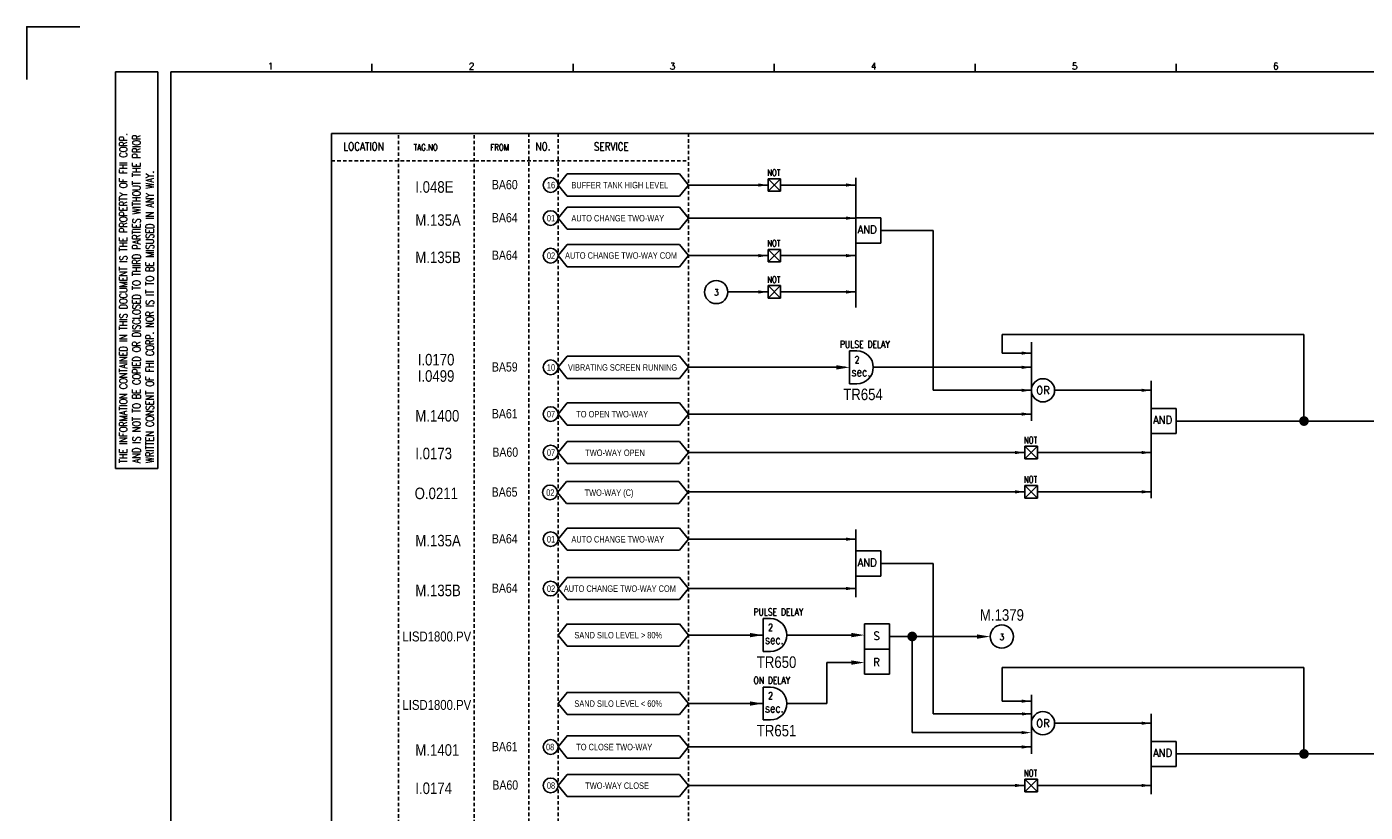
# Model space of a CAD drawing. Extents: x 2939 to 3905, y -130 to 552.
# Tile 2 of 4: x 2939 to 3520, y 211 to 552. Entities that reach past the tile are written whole.
import ezdxf
from ezdxf.enums import TextEntityAlignment as Align

# ---------------------------------------------------------------- set-up
doc = ezdxf.new("R2010")
doc.units = 0
doc.header["$MEASUREMENT"] = 0
doc.linetypes.add('HIDDEN', pattern=[4, 1.5, -1, 1.5])
doc.layers.get('0').update_dxf_attribs({"linetype": 'CONTINUOUS'})
doc.layers.get('Defpoints').update_dxf_attribs({"linetype": 'CONTINUOUS'})
for name, color, linetype in [('CON', 4, 'CONTINUOUS'), ('DCS', 7, 'CONTINUOUS'), ('DIM', 3, 'CONTINUOUS'), ('HID', 2, 'HIDDEN'), ('圖框CON', 4, 'CONTINUOUS'), ('框線', 6, 'CONTINUOUS')]:
    doc.layers.add(name, color=color, linetype=linetype)
doc.styles.add('DAYUKP', font='complex', dxfattribs={"bigfont": 'DAYUKP.SHX'})
doc.styles.add('ROMANS', font='romans', dxfattribs={"width": 0.8})
doc.styles.add('style3', font='ARIALN.TTF')

# ---------------------------------------------------------------- blocks, each defined once
blk = doc.blocks.new('LEADER')
at = {"layer": 'CON'}
blk.add_solid([(0.85, -0.57), (0.85, -1.57), (3.85, -1.07)], dxfattribs=at)
blk = doc.blocks.new('1')
at = {"layer": 'Defpoints'}
blk.add_lwpolyline([(1268.99, 689.33), (1246.02, 689.33), (1246.02, 666.36)], dxfattribs=at)
at = {"layer": '圖框CON'}
for p, q in [((1284.5, 669.81), (1302.87, 669.81)), ((1284.5, 497.52), (1284.5, 669.81)), ((1302.87, 497.52), (1302.87, 669.81)), ((1395.91, 669.85), (1395.91, 673.29)), ((1483.2, 669.85), (1483.2, 673.29)), ((1570.49, 669.85), (1570.49, 673.29)), ((1657.78, 669.85), (1657.78, 673.29)), ((1745.08, 669.85), (1745.08, 673.29)), ((1284.5, 497.52), (1302.87, 497.52))]:
    blk.add_line(p, q, dxfattribs=at)
at = {"layer": '框線'}
for p, q in [((1308.62, 669.81), (1308.62, 26.6)), ((2181.53, 669.81), (1308.62, 669.81))]:
    blk.add_line(p, q, dxfattribs=at)
at = {"style": 'DAYUKP'}
for s, p in [('1', (1350.64, 670.78)), ('2', (1437.93, 670.78)), ('3', (1525.22, 670.78)), ('4', (1612.51, 670.78)), ('5', (1699.8, 670.78)), ('6', (1787.1, 670.78))]:
    blk.add_text(s, height=2.87, dxfattribs=at).set_placement(p)
at = {"layer": 'DIM', "style": 'ROMANS', "width": 0.75}
for s, p in [('THE INFORMATION CONTAINED IN THIS DOCUMENT IS THE PROPERTY OF FHI CORP.', (1287.94, 499.82)), ('AND IS NOT TO BE COPIED OR DISCLOSED TO THIRD PARTIES WITHOUT THE PRIOR', (1293.68, 499.82)), ('WRITTEN CONSENT OF FHI CORP. NOR IS IT TO BE MISUSED IN ANY WAY.', (1299.43, 499.82))]:
    blk.add_text(s, height=3.4457, rotation=90, dxfattribs=at).set_placement(p, align=Align.MIDDLE_LEFT)

msp = doc.modelspace()

# ---------------------------------------------------------------- linework, layer by layer
at = {"layer": 'CON', "color": 6}
for p, q in [((3169.71, 483.67), (3173.61, 488.49)), ((3222.51, 488.49), (3173.61, 488.49)), ((3226.41, 483.67), (3222.51, 488.49)), ((3169.71, 483.67), (3173.61, 478.85)), ((3226.41, 483.67), (3222.51, 478.85)), ((3260.89, 486.4), (3266.35, 480.94)), ((3266.35, 486.4), (3260.89, 480.94)), ((3260.89, 480.94), (3260.89, 486.4)), ((3260.89, 486.4), (3266.35, 486.4)), ((3266.35, 480.94), (3266.35, 486.4)), ((3299, 486.83), (3299, 430.46)), ((3173.61, 478.85), (3222.51, 478.85)), ((3266.35, 480.94), (3260.89, 480.94)), ((3169.71, 469.3), (3173.61, 474.12)), ((3222.51, 474.12), (3173.61, 474.12)), ((3226.41, 469.3), (3222.51, 474.12)), ((3169.71, 469.3), (3173.61, 464.48)), ((3226.41, 469.3), (3222.51, 464.48)), ((3299, 458.4), (3299, 469.36)), ((3309.86, 469.36), (3299, 469.36)), ((3309.86, 458.4), (3309.86, 469.36)), ((3173.61, 464.48), (3222.51, 464.48)), ((3169.71, 453), (3173.61, 457.81)), ((3222.51, 457.81), (3173.61, 457.81)), ((3226.41, 453), (3222.51, 457.81)), ((3260.89, 455.73), (3266.35, 450.27)), ((3266.35, 455.73), (3260.89, 450.27)), ((3260.89, 450.27), (3260.89, 455.73)), ((3260.89, 455.73), (3266.35, 455.73)), ((3266.35, 450.27), (3266.35, 455.73)), ((3309.86, 458.4), (3299, 458.4)), ((3169.71, 453), (3173.61, 448.18)), ((3173.61, 448.18), (3222.51, 448.18)), ((3226.41, 453), (3222.51, 448.18)), ((3266.35, 450.27), (3260.89, 450.27)), ((3260.89, 439.96), (3266.35, 434.5)), ((3266.35, 439.96), (3260.89, 434.5)), ((3260.89, 434.5), (3260.89, 439.96)), ((3260.89, 439.96), (3266.35, 439.96)), ((3266.35, 434.5), (3266.35, 439.96)), ((3266.35, 434.5), (3260.89, 434.5)), ((3375.23, 415.37), (3375.23, 381.25)), ((3169.71, 404.48), (3173.61, 409.3)), ((3222.51, 409.3), (3173.61, 409.3)), ((3226.41, 404.48), (3222.51, 409.3)), ((3296.28, 411.62), (3296.28, 397.34)), ((3296.28, 411.62), (3299.46, 411.62)), ((3169.71, 404.48), (3173.61, 399.66)), ((3226.41, 404.48), (3222.51, 399.66)), ((3173.61, 399.66), (3222.51, 399.66)), ((3296.28, 397.34), (3299.46, 397.34)), ((3427.27, 398.64), (3427.27, 347.71)), ((3169.71, 384.18), (3173.61, 389)), ((3169.71, 384.18), (3173.61, 379.36)), ((3222.51, 389), (3173.61, 389)), ((3226.41, 384.18), (3222.51, 389)), ((3226.41, 384.18), (3222.51, 379.36)), ((3427.27, 375.67), (3427.27, 386.63)), ((3438.13, 386.63), (3427.27, 386.63)), ((3438.13, 375.67), (3438.13, 386.63)), ((3173.61, 379.36), (3222.51, 379.36)), ((3169.71, 367.47), (3173.61, 372.28)), ((3222.51, 372.28), (3173.61, 372.28)), ((3226.41, 367.47), (3222.51, 372.28)), ((3438.13, 375.67), (3427.27, 375.67)), ((3169.71, 367.47), (3173.61, 362.65)), ((3226.41, 367.47), (3222.51, 362.65)), ((3372.36, 364.74), (3372.36, 370.2)), ((3377.82, 370.2), (3372.36, 364.74)), ((3372.36, 370.2), (3377.82, 364.74)), ((3372.36, 370.2), (3377.82, 370.2)), ((3377.82, 364.74), (3377.82, 370.2)), ((3173.61, 362.65), (3222.51, 362.65)), ((3377.82, 364.74), (3372.36, 364.74)), ((3169.42, 350.13), (3173.32, 354.94)), ((3222.22, 354.94), (3173.32, 354.94)), ((3226.12, 350.13), (3222.22, 354.94)), ((3169.42, 350.13), (3173.32, 345.31)), ((3226.12, 350.13), (3222.22, 345.31)), ((3372.39, 347.67), (3372.39, 353.13)), ((3377.85, 353.13), (3372.39, 347.67)), ((3372.39, 353.13), (3377.85, 347.67)), ((3372.39, 353.13), (3377.85, 353.13)), ((3377.85, 347.67), (3377.85, 353.13)), ((3173.32, 345.31), (3222.22, 345.31)), ((3377.85, 347.67), (3372.39, 347.67)), ((3169.71, 329.83), (3173.61, 334.64)), ((3222.51, 334.64), (3173.61, 334.64)), ((3226.41, 329.83), (3222.51, 334.64)), ((3299, 333.97), (3299, 304.58)), ((3169.71, 329.83), (3173.61, 325.01)), ((3226.41, 329.83), (3222.51, 325.01)), ((3173.61, 325.01), (3222.51, 325.01)), ((3299, 313.79), (3299, 324.75)), ((3309.86, 324.75), (3299, 324.75)), ((3309.86, 313.79), (3309.86, 324.75)), ((3169.71, 308.39), (3173.61, 313.21)), ((3169.71, 308.39), (3173.61, 303.58)), ((3222.51, 313.21), (3173.61, 313.21)), ((3226.41, 308.39), (3222.51, 313.21)), ((3226.41, 308.39), (3222.51, 303.58)), ((3309.86, 313.79), (3299, 313.79)), ((3173.61, 303.58), (3222.51, 303.58)), ((3169.71, 288.17), (3173.61, 292.99)), ((3173.49, 292.94), (3222.39, 292.94)), ((3226.41, 288.17), (3222.51, 292.99)), ((3258.73, 295.32), (3258.73, 281.03)), ((3258.73, 295.32), (3261.91, 295.32)), ((3302.79, 282.09), (3302.79, 293.05)), ((3313.65, 293.05), (3302.79, 293.05)), ((3313.65, 282.09), (3313.65, 293.05)), ((3169.71, 288.17), (3173.61, 283.36)), ((3226.41, 288.17), (3222.51, 283.36)), ((3173.61, 283.36), (3222.51, 283.36)), ((3258.73, 281.03), (3261.91, 281.03)), ((3313.65, 282.09), (3302.79, 282.09)), ((3302.83, 271.13), (3302.83, 282.09)), ((3313.69, 271.13), (3313.69, 282.09)), ((3313.69, 271.13), (3302.83, 271.13)), ((3169.71, 258.44), (3173.61, 263.26)), ((3173.49, 263.21), (3222.39, 263.21)), ((3226.41, 258.44), (3222.51, 263.26)), ((3258.73, 265.59), (3258.73, 251.3)), ((3258.73, 265.59), (3261.91, 265.59)), ((3375.23, 262.15), (3375.23, 236.64)), ((3169.71, 258.44), (3173.61, 253.63)), ((3226.41, 258.44), (3222.51, 253.63)), ((3173.61, 253.63), (3222.51, 253.63)), ((3258.73, 251.3), (3261.91, 251.3)), ((3427.27, 254.04), (3427.27, 219.05)), ((3169.71, 239.58), (3173.61, 244.39)), ((3173.49, 244.34), (3222.39, 244.34)), ((3226.41, 239.58), (3222.51, 244.39)), ((3169.71, 239.58), (3173.61, 234.76)), ((3226.41, 239.58), (3222.51, 234.76)), ((3427.27, 231.06), (3427.27, 242.02)), ((3438.13, 242.02), (3427.27, 242.02)), ((3438.13, 231.06), (3438.13, 242.02)), ((3173.61, 234.76), (3222.51, 234.76)), ((3169.71, 222.86), (3173.61, 227.68)), ((3222.51, 227.68), (3173.61, 227.68)), ((3226.41, 222.86), (3222.51, 227.68)), ((3438.13, 231.06), (3427.27, 231.06)), ((3169.71, 222.86), (3173.61, 218.05)), ((3226.41, 222.86), (3222.51, 218.05)), ((3372.36, 225.59), (3377.82, 225.59)), ((3372.36, 225.59), (3377.82, 220.13)), ((3377.82, 225.59), (3372.36, 220.13)), ((3372.36, 220.13), (3372.36, 225.59)), ((3377.82, 220.13), (3377.82, 225.59)), ((3173.61, 218.05), (3222.51, 218.05)), ((3377.82, 220.13), (3372.36, 220.13))]:
    msp.add_line(p, q, dxfattribs=at)
at = {"layer": 'CON'}
for p, q in [((3260.89, 483.67), (3226.41, 483.67)), ((3299, 483.67), (3266.35, 483.67)), ((3299, 469.3), (3226.41, 469.3)), ((3309.86, 463.88), (3332.62, 463.88)), ((3332.62, 463.88), (3332.62, 394.5)), ((3260.89, 453), (3226.41, 453)), ((3299, 453), (3266.35, 453)), ((3260.89, 437.23), (3243.65, 437.23)), ((3299, 437.23), (3266.35, 437.23)), ((3362.56, 418.74), (3493.6, 418.74)), ((3362.56, 418.74), (3362.56, 410.66)), ((3493.6, 418.74), (3493.6, 381.15)), ((3375.23, 410.66), (3362.56, 410.66)), ((3226.41, 404.48), (3294.41, 404.48)), ((3306.6, 404.48), (3374.92, 404.48)), ((3324.92, 404.48), (3324.92, 404.48)), ((3375.23, 394.5), (3332.62, 394.5)), ((3385.31, 394.5), (3427.27, 394.5)), ((3226.41, 384.18), (3375.23, 384.18)), ((3438.13, 381.15), (3671.61, 381.15)), ((3226.41, 367.47), (3372.36, 367.47)), ((3377.82, 367.47), (3427.27, 367.47)), ((3226.43, 350.4), (3372.39, 350.4)), ((3377.85, 350.4), (3427.3, 350.4)), ((3299, 329.83), (3226.41, 329.83)), ((3309.86, 319.27), (3332.62, 319.27)), ((3332.62, 319.27), (3332.62, 253.98)), ((3299, 308.39), (3226.41, 308.39)), ((3226.41, 288.17), (3258.73, 288.17)), ((3269.05, 288.17), (3300.96, 288.17)), ((3313.65, 287.57), (3323.49, 287.57)), ((3323.49, 287.57), (3323.49, 245.82)), ((3323.49, 287.57), (3351.65, 287.57)), ((3286.4, 258.44), (3286.4, 276.25)), ((3297.11, 276.25), (3286.4, 276.25)), ((3362.56, 274.14), (3493.6, 274.14)), ((3362.56, 274.14), (3362.56, 259.48)), ((3493.6, 274.14), (3493.6, 236.54)), ((3226.41, 258.44), (3258.73, 258.44)), ((3269.05, 258.44), (3286.4, 258.44)), ((3375.23, 259.48), (3362.56, 259.48)), ((3375.23, 253.98), (3332.62, 253.98)), ((3370.95, 245.82), (3323.49, 245.82)), ((3385.31, 249.89), (3427.27, 249.89)), ((3226.41, 239.58), (3375.23, 239.58)), ((3438.13, 236.54), (3671.61, 236.54)), ((3226.41, 222.86), (3372.36, 222.86)), ((3377.82, 222.86), (3427.27, 222.86))]:
    msp.add_line(p, q, dxfattribs=at)
msp.add_lwpolyline([(3071.36, 506.06), (3785.36, 506.06), (3785.36, 6.25), (3071.36, 6.25)], close=True, dxfattribs=at)
at = {"layer": 'CON', "const_width": 2.1}
for points in [[(3492.55, 381.15, 1), (3494.65, 381.15, 1)], [(3322.44, 287.57, 1), (3324.54, 287.57, 1)], [(3492.55, 236.54, 1), (3494.65, 236.54, 1)]]:
    msp.add_lwpolyline(points, format="xyb", close=True, dxfattribs=at)
at = {"layer": 'CON'}
for centre in [(3166.5, 483.67), (3166.5, 469.3), (3166.5, 453), (3166.5, 404.48), (3166.5, 384.18), (3166.5, 367.47), (3166.21, 350.13), (3166.5, 329.83), (3166.5, 308.39), (3166.5, 239.58), (3166.5, 222.86)]:
    msp.add_circle(centre, 3.21, dxfattribs=at)
at = {"layer": 'CON', "color": 6}
for centre in [(3238.39, 437.18), (3380.27, 394.5), (3362.39, 287.53), (3380.27, 249.89)]:
    msp.add_circle(centre, 5.04, dxfattribs=at)
for centre in [(3299.46, 404.48), (3261.91, 288.17), (3261.91, 258.44)]:
    msp.add_arc(centre, 7.14, 270, 90, dxfattribs=at)
at = {"layer": 'HID'}
for p, q in [((3157.05, 506.06), (3157.05, 6.23)), ((3169.71, 506.06), (3169.71, 6.23)), ((3226.41, 506.06), (3226.41, 6.25)), ((3100.41, 505.36), (3100.41, 6.25)), ((3133.33, 505.36), (3133.33, 6.25)), ((3071.36, 494.15), (3226.41, 494.15))]:
    msp.add_line(p, q, dxfattribs=at)

# ---------------------------------------------------------------- block references
msp.add_blockref('1', (1693.01, -136.92))
at = {"layer": 'CON'}
for p, xscale, yscale, zscale in [((3255.5, 485.16), 1.4, 1.4, 1.4), ((3293.61, 485.16), 1.4, 1.4, 1.4), ((3293.61, 470.79), 1.4, 1.4, 1.4), ((3255.5, 454.49), 1.4, 1.4, 1.4), ((3293.61, 454.49), 1.4, 1.4, 1.4), ((3255.5, 438.72), 1.4, 1.4, 1.4), ((3293.61, 438.72), 1.4, 1.4, 1.4), ((3369.84, 412.16), 1.4, 1.4, 1.4), ((3289, 406.49), 1.889999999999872, 1.889999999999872, 1.889999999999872), ((3369.84, 405.97), 1.4, 1.4, 1.4), ((3369.84, 395.99), 1.4, 1.4, 1.4), ((3421.88, 395.99), 1.4, 1.4, 1.4), ((3369.84, 385.67), 1.4, 1.4, 1.4), ((3366.97, 368.96), 1.4, 1.4, 1.4), ((3421.88, 368.96), 1.4, 1.4, 1.4), ((3367, 351.89), 1.4, 1.4, 1.4), ((3421.91, 351.89), 1.4, 1.4, 1.4), ((3293.61, 331.32), 1.4, 1.4, 1.4), ((3293.61, 309.89), 1.4, 1.4, 1.4), ((3251.46, 290.19), 1.889999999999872, 1.889999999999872, 1.889999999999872), ((3295.5, 290.19), 1.889999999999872, 1.889999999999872, 1.889999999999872), ((3350.04, 289.54), 1.889999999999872, 1.889999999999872, 1.889999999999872), ((3295.51, 278.26), 1.889999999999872, 1.889999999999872, 1.889999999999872), ((3251.46, 260.46), 1.889999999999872, 1.889999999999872, 1.889999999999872), ((3369.84, 260.97), 1.4, 1.4, 1.4), ((3369.96, 255.43), 1.4, 1.4, 1.4), ((3421.88, 251.39), 1.4, 1.4, 1.4), ((3369.76, 247.31), 1.4, 1.4, 1.4), ((3369.84, 241.07), 1.4, 1.4, 1.4), ((3366.97, 224.35), 1.4, 1.4, 1.4), ((3421.88, 224.35), 1.4, 1.4, 1.4)]:
    msp.add_blockref('LEADER', p, dxfattribs=dict(at, xscale=xscale, yscale=yscale, zscale=zscale))

# ---------------------------------------------------------------- texts
at = {"layer": 'CON', "style": 'ROMANS'}
for s, height, width, p in [('LOCATION', 3.5, 0.8, (3085.28, 500.45)), ('NO.', 3.5, 0.8, (3163.18, 500.45)), ('SERVICE', 3.5, 0.8, (3192.83, 500.38)), ('2', 3.02, 0.8, (3299.52, 407.85)), ('sec.', 3.78, 0.8, (3301.19, 402.48)), ('OR', 3.5, 0.9, (3380.27, 394.5)), ('2', 3.02, 0.8, (3261.97, 291.55)), ('sec.', 3.78, 0.8, (3263.64, 286.17)), ('2', 3.02, 0.8, (3261.97, 261.81)), ('sec.', 3.78, 0.8, (3263.64, 256.44)), ('OR', 3.5, 0.9, (3380.27, 249.89))]:
    msp.add_text(s, height=height, dxfattribs=dict(at, width=width)).set_placement(p, align=Align.MIDDLE)
for s, height, width, p in [('TAG.NO', 2.8, 0.8, (3107.02, 497.8)), ('FROM', 2.8, 0.8, (3140.27, 497.8)), ('NOT', 2.8, 0.8, (3260.49, 486.79)), ('AND', 3.5, 0.9, (3299.79, 461.56)), ('NOT', 2.8, 0.8, (3260.49, 456.12)), ('NOT', 2.8, 0.8, (3260.49, 440.35)), ('3', 2.8, 0.8, (3237.5, 434.79)), ('PULSE DELAY', 3.024, 0.8, (3292.12, 412.08)), ('AND', 3.5, 0.9, (3428.06, 378.83)), ('NOT', 2.8, 0.8, (3371.96, 370.59)), ('NOT', 2.8, 0.8, (3371.99, 353.52)), ('AND', 3.5, 0.9, (3299.79, 316.96)), ('PULSE DELAY', 3.024, 0.8, (3254.57, 295.77)), ('S', 3.5, 0.9, (3306.71, 285.05)), ('3', 2.8, 0.8, (3361.49, 285.14)), ('R', 3.5, 0.9, (3306.59, 273.57)), ('ON DELAY', 3.024, 0.8, (3254.57, 266.04)), ('AND', 3.5, 0.9, (3428.06, 234.22)), ('NOT', 2.8, 0.8, (3371.96, 225.98))]:
    msp.add_text(s, height=height, dxfattribs=dict(at, width=width)).set_placement(p, align=Align.BOTTOM_LEFT)
at = {"layer": 'CON', "style": 'style3'}
for s, p in [('BA60', (3140.97, 483.85)), ('BA64', (3140.97, 469.48)), ('BA64', (3140.97, 453.18)), ('BA59', (3140.97, 404.66)), ('BA61', (3140.97, 384.36)), ('BA60', (3141.18, 367.64)), ('BA65', (3140.9, 350.31)), ('BA64', (3140.97, 330.01)), ('BA64', (3140.97, 308.57)), ('BA61', (3140.97, 239.75)), ('BA60', (3141.18, 223.04))]:
    msp.add_text(s, height=4, dxfattribs=at).set_placement(p, align=Align.MIDDLE_LEFT)
for s, p in [('16', (3164.87, 481.39)), ('BUFFER TANK HIGH LEVEL', (3175.51, 481.39)), ('01', (3164.87, 467.02)), ('AUTO CHANGE TWO-WAY', (3175.51, 467.02)), ('02', (3164.87, 450.72)), ('AUTO CHANGE TWO-WAY COM', (3172.74, 450.82)), ('10', (3164.87, 402.2)), ('VIBRATING SCREEN RUNNING', (3174.04, 402.2)), ('07', (3164.87, 381.9)), ('TO OPEN TWO-WAY', (3177.63, 381.9)), ('07', (3164.87, 365.19)), ('TWO-WAY OPEN', (3181.54, 365.13)), ('02', (3164.58, 347.85)), ('TWO-WAY (C)', (3181.25, 347.79)), ('01', (3164.87, 327.55)), ('AUTO CHANGE TWO-WAY', (3175.51, 327.55)), ('02', (3164.87, 306.11)), ('AUTO CHANGE TWO-WAY COM', (3172.22, 306.12)), ('SAND SILO LEVEL > 80%%%', (3176.81, 285.9)), ('SAND SILO LEVEL < 60%%%', (3176.81, 256.17)), ('08', (3164.49, 237.31)), ('TO CLOSE TWO-WAY', (3177.63, 237.3)), ('08', (3164.87, 220.58)), ('TWO-WAY CLOSE', (3181.54, 220.52))]:
    msp.add_text(s, height=2.8, dxfattribs=at).set_placement(p, align=Align.BOTTOM_LEFT)
at = {"layer": 'DCS', "linetype": 'ByBlock', "style": 'style3'}
for s, height, p in [('I.048E', 5, (3107.74, 480.32)), ('M.135A', 5, (3107.74, 465.95)), ('M.135B', 5, (3107.74, 449.77)), ('I.0170', 5, (3108.78, 405.31)), ('I.0499', 5, (3108.78, 398.22)), ('TR654', 5, (3293.53, 390.23)), ('M.1400', 5, (3107.74, 380.93)), ('I.0173', 5, (3107.74, 364.55)), ('O.0211', 5, (3107.45, 347.22)), ('M.135A', 5, (3107.74, 326.72)), ('M.135B', 5, (3107.74, 305.07)), ('M.1379', 5, (3352.89, 294.41)), ('LISD1800.PV', 4.3, (3102.15, 285.42)), ('TR650', 5, (3255.99, 273.92)), ('LISD1800.PV', 4.3, (3102.15, 255.69)), ('TR651', 5, (3255.99, 244.19)), ('M.1401', 5, (3107.74, 235.76)), ('I.0174', 5, (3107.74, 219.13))]:
    msp.add_text(s, height=height, dxfattribs=at).set_placement(p)

doc.saveas('drawing.dxf')
